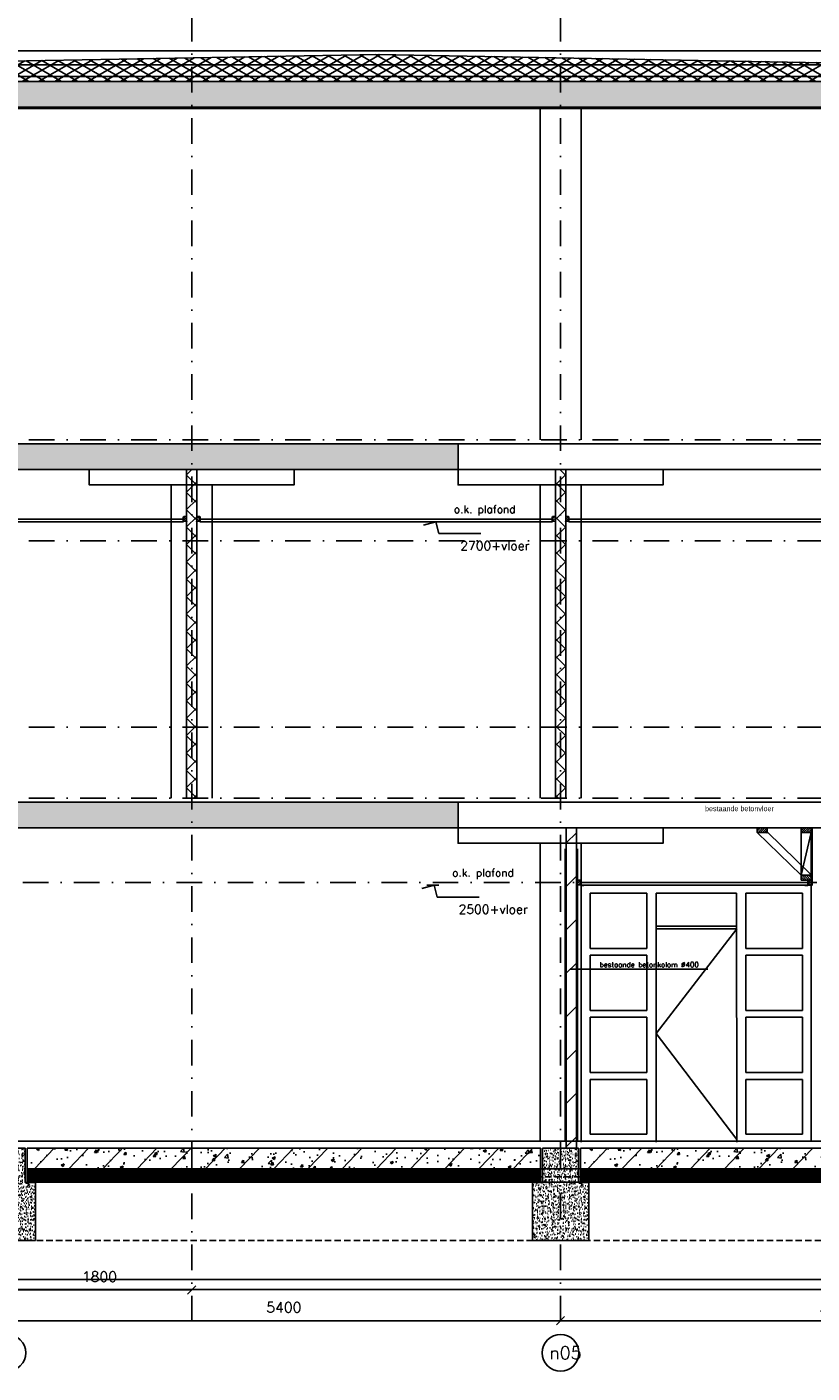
# Model space of a CAD drawing. Extents: x 0 to 317513, y 0 to 193913.
# Tile 15 of 105: x 171814 to 179477, y 148384 to 161532. Entities that reach past the tile are written whole.
import ezdxf
from ezdxf.enums import TextEntityAlignment as Align

# ---------------------------------------------------------------- set-up
doc = ezdxf.new("R2010")
doc.units = 0
doc.header["$LTSCALE"] = 20
doc.header["$MEASUREMENT"] = 0
doc.header["$PDSIZE"] = -1
for name, pattern in [('DASHDOT', [25, 12.5, -6.25, 0, -6.25]), ('DD1', [2.66667, 1.66667, -0.5, 0, -0.5]), ('HIDDEN', [9.375, 6.25, -3.125]), ('HIDDEN2', [4.6875, 3.125, -1.5625])]:
    doc.linetypes.add(name, pattern=pattern)
doc.layers.get('0').update_dxf_attribs({"linetype": 'CONTINUOUS'})
doc.layers.get('DEFPOINTS').update_dxf_attribs({"linetype": 'CONTINUOUS'})
for name, color, linetype in [('A--01A1_ACEER', 1, 'CONTINUOUS'), ('A--A21--_F-23-', 9, 'CONTINUOUS'), ('A--A22--_F123-', 9, 'CONTINUOUS'), ('A--A23--_F--3-', 9, 'CONTINUOUS'), ('A--A25--_F--3-', 9, 'CONTINUOUS'), ('A--A42--_F-23-', 9, 'CONTINUOUS'), ('A--L$7A3-_STRAMIEN', 3, 'CONTINUOUS'), ('A--L13D2_VLOEREN', 2, 'CONTINUOUS'), ('A--L13D3_VLOEREN', 3, 'CONTINUOUS'), ('A--L13DC4_VLOEREN', 4, 'HIDDEN'), ('A--L21--', 3, 'CONTINUOUS'), ('A--L21--_F-23-', 4, 'CONTINUOUS'), ('A--L22--', 3, 'CONTINUOUS'), ('A--L22--_F--3-', 7, 'CONTINUOUS'), ('A--L22D2_BINNENWAND', 2, 'CONTINUOUS'), ('A--L23--', 7, 'CONTINUOUS'), ('A--L23--_F--3-', 7, 'CONTINUOUS'), ('A--L25--', 7, 'CONTINUOUS'), ('A--L25--_F-23-', 7, 'CONTINUOUS'), ('A--L28D1_KONSTRUKTIES', 1, 'CONTINUOUS'), ('A--L28DC1_KONSTRUKTIES', 1, 'HIDDEN2'), ('A--L31--', 2, 'CONTINUOUS'), ('A--L31--_F123--A1-BINNENKOZ', 1, 'CONTINUOUS'), ('A--L31D1_BUITENKOZIJN', 1, 'CONTINUOUS'), ('A--L32A1_BINNENKOZIJN', 1, 'CONTINUOUS'), ('A--L35-D2-_PLAFONDS', 2, 'CONTINUOUS'), ('A--L35-D4-_PLAFONDS', 4, 'CONTINUOUS'), ('A--L42--', 7, 'CONTINUOUS'), ('A--L42--_F-23-', 7, 'CONTINUOUS'), ('A--M$1A-_F123-', 1, 'CONTINUOUS'), ('A--M01A1_MAATVOERING', 1, 'CONTINUOUS'), ('A--M01B1_HOOGTE_MAATV', 1, 'CONTINUOUS'), ('A--T$1A-_F123_20', 1, 'CONTINUOUS'), ('A--T$7A-_STRAMIEN', 2, 'CONTINUOUS'), ('A--T01A-25_TEKST', 2, 'CONTINUOUS'), ('A--T01B2_HOOGTE_MAATV', 2, 'CONTINUOUS'), ('A--T01B3_HOOGTE_MAATV', 3, 'CONTINUOUS'), ('STRAMIEN', 8, 'DD1'), ('X--LR---_CP', 7, 'CONTINUOUS')]:
    doc.layers.add(name, color=color, linetype=linetype)
doc.styles.add('ALFA-0_25', font='ROMANS')
doc.styles.add('EB2', font='ARIAL.TTF')
doc.styles.add('HIEMSTRA', font='romans.shx')
doc.styles.add('HOOGTEXT', font='ROMANS.shx', dxfattribs={"height": 2.5})
doc.dimstyles.get("Standard").update_dxf_attribs({"dimscale": 40, "dimtxt": 2.5, "dimasz": 2, "dimexe": 0.3, "dimexo": 0.3, "dimgap": 2, "dimtad": 1, "dimdec": 0, "dimzin": 0, "dimdsep": 46, "dimtxsty": 'HIEMSTRA', "dimblk1": 'OBLIQUE', "dimblk2": 'OBLIQUE', "dimsah": 1, "dimcen": 0.09, "dimdle": 0.3, "dimclrd": 1, "dimclre": 1, "dimclrt": 3, "dimadec": 0, "dimazin": 0, "dimtfac": 1, "dimtdec": 4, "dimtix": 1, "dimtmove": 2, "dimatfit": 3, "dimldrblk": 'OBLIQUE', "dimfxl": 0, "dimtvp": 625, "dimtolj": 1, "dimtzin": 0, "dimarcsym": 0})
pattern_1 = [(45, (0, 0), (-10.6066, 10.6066), [])]

# ---------------------------------------------------------------- blocks, each defined once
blk = doc.blocks.new('*U818')
at = {"layer": 'A--L23--_F--3-', "color": 2, "linetype": 'Continuous'}
blk.add_lwpolyline([(0, 0), (0, -20), (-16133, -20), (-16133, 0)], dxfattribs=at)
blk = doc.blocks.new('*U810')
at = {"layer": 'A--L23--_F--3-', "color": 2, "linetype": 'Continuous'}
blk.add_lwpolyline([(0, 0), (0, -20), (-16109, -20), (-16109, 0)], dxfattribs=at)
blk = doc.blocks.new('_OBLIQUE')
at = {"color": 0, "linetype": 'ByBlock'}
blk.add_line((-0.5, -0.5), (0.5, 0.5), dxfattribs=at)
blk = doc.blocks.new('*D494')
at = {"layer": 'A--M$1A-_F123-', "color": 1, "lineweight": -2}
for p, q in [((177022, 148908), (177022, 148896)), ((177022, 148896), (182422, 148896)), ((182422, 148908), (182422, 148896))]:
    blk.add_line(p, q, dxfattribs=at)
at = {"layer": 'DEFPOINTS', "color": 0}
for p in [(177022, 148896), (182422, 148896), (182422, 148896)]:
    blk.add_point(p, dxfattribs=at)
at = {"layer": 'A--M$1A-_F123-', "color": 1, "lineweight": -2, "xscale": 80, "yscale": 80, "zscale": 80, "rotation": 180}
blk.add_blockref('_OBLIQUE', (177022, 148896), dxfattribs=at)
at = {"layer": 'A--M$1A-_F123-', "color": 1, "lineweight": -2, "xscale": 80, "yscale": 80, "zscale": 80}
blk.add_blockref('_OBLIQUE', (182422, 148896), dxfattribs=at)
at = {"layer": 'A--M$1A-_F123-', "color": 3, "insert": (179722, 149026), "char_height": 100, "attachment_point": 5, "style": 'HIEMSTRA'}
blk.add_mtext('\\A1;5400', dxfattribs=at)
blk = doc.blocks.new('*D495')
at = {"layer": 'A--M$1A-_F123-', "color": 1, "lineweight": -2}
for p, q in [((171622, 148908), (171622, 148896)), ((171622, 148896), (177022, 148896)), ((177022, 148908), (177022, 148896))]:
    blk.add_line(p, q, dxfattribs=at)
at = {"layer": 'DEFPOINTS', "color": 0}
for p in [(171622, 148896), (177022, 148896), (177022, 148896)]:
    blk.add_point(p, dxfattribs=at)
at = {"layer": 'A--M$1A-_F123-', "color": 1, "lineweight": -2, "xscale": 80, "yscale": 80, "zscale": 80, "rotation": 180}
blk.add_blockref('_OBLIQUE', (171622, 148896), dxfattribs=at)
at = {"layer": 'A--M$1A-_F123-', "color": 1, "lineweight": -2, "xscale": 80, "yscale": 80, "zscale": 80}
blk.add_blockref('_OBLIQUE', (177022, 148896), dxfattribs=at)
at = {"layer": 'A--M$1A-_F123-', "color": 3, "insert": (174322, 149026), "char_height": 100, "attachment_point": 5, "style": 'HIEMSTRA'}
blk.add_mtext('\\A1;5400', dxfattribs=at)
blk = doc.blocks.new('*U773')
at = {"layer": 'A--A22--_F123-', "linetype": 'Continuous'}
h = blk.add_hatch(dxfattribs=at)
h.set_pattern_fill('ALFALINE', color=256, scale=300, style=0)
h.set_pattern_definition([(45, (-177127.34, -150579.32), (-212.13203, 212.13203), [])])
h.paths.add_polyline_path([(0, 0), (-50, 0), (-50, 3130), (0, 3130), (50, 3130), (50, 0)])
at = {"layer": 'A--L22--_F--3-', "color": 4, "linetype": 'Continuous'}
for points in [[(0, 0), (-50, 0), (-50, 3130), (0, 3130)], [(0, 0), (50, 0), (50, 3130), (0, 3130)]]:
    blk.add_lwpolyline(points, dxfattribs=at)
blk = doc.blocks.new('Q020283-')
at = {"layer": 'A--A25--_F--3-'}
h = blk.add_hatch(dxfattribs=at)
h.set_pattern_fill('ALFALINE', color=256, scale=15, style=0, pattern_type=2)
h.set_pattern_definition(pattern_1)
h.paths.add_polyline_path([(0, 0), (0, 96), (46, 96), (46, 0)])
at = {"layer": 'A--L25--_F-23-', "color": 2, "linetype": 'Continuous'}
blk.add_lwpolyline([(0, 0), (0, 96), (46, 96), (46, 0)], close=True, dxfattribs=at)
at = {"layer": 'X--LR---_CP'}
for p in [(0, 0), (0, 0), (46, 0)]:
    blk.add_point(p, dxfattribs=at)
blk = doc.blocks.new('*U772')
at = {"layer": 'A--A42--_F-23-', "linetype": 'Continuous'}
h = blk.add_hatch(dxfattribs=at)
h.set_pattern_fill('ALFALINE', color=256, scale=40, style=0)
h.set_pattern_definition([(45, (-179472.002, -153709.32), (-28.284271, 28.284271), [])])
h.paths.add_polyline_path([(0, 0), (5, 0), (5, -560), (0, -560), (-5, -560), (-5, 0)])
at = {"layer": 'A--L42--_F-23-', "color": 2, "linetype": 'Continuous'}
for points in [[(0, 0), (-5, 0), (-5, -560), (0, -560)], [(0, 0), (5, 0), (5, -560), (0, -560)]]:
    blk.add_lwpolyline(points, dxfattribs=at)
blk = doc.blocks.new('Q020259-')
at = {"layer": 'A--A25--_F--3-'}
h = blk.add_hatch(dxfattribs=at)
h.set_pattern_fill('ALFALINE', color=256, scale=15, style=0, pattern_type=2)
h.set_pattern_definition(pattern_1)
h.paths.add_polyline_path([(0, 0), (0, 46), (28, 46), (28, 0)])
at = {"layer": 'A--L25--_F-23-', "color": 2, "linetype": 'Continuous'}
blk.add_lwpolyline([(0, 0), (0, 46), (28, 46), (28, 0)], close=True, dxfattribs=at)
at = {"layer": 'X--LR---_CP'}
for p in [(0, 0), (0, 0), (28, 0)]:
    blk.add_point(p, dxfattribs=at)
blk = doc.blocks.new('*U756')
at = {"layer": 'A--A22--_F123-', "linetype": 'Continuous'}
h = blk.add_hatch(dxfattribs=at)
h.set_pattern_fill('ALFAKRS', color=256, scale=120, style=0)
h.set_pattern_definition([(45, (-177022.34, -153999.32), (-84.852814, 84.852814), []), (135, (-177022.34, -153999.32), (-84.852814, -84.852814), [])])
h.paths.add_polyline_path([(0, 0), (-50, 0), (-50, 3210), (0, 3210), (50, 3210), (50, 0)])
at = {"layer": 'A--L22--_F--3-', "color": 3, "linetype": 'Continuous'}
for points in [[(0, 0), (-50, 0), (-50, 3210), (0, 3210)], [(0, 0), (50, 0), (50, 3210), (0, 3210)]]:
    blk.add_lwpolyline(points, dxfattribs=at)
blk = doc.blocks.new('*U755')
at = {"layer": 'A--A22--_F123-', "linetype": 'Continuous'}
h = blk.add_hatch(dxfattribs=at)
h.set_pattern_fill('ALFAKRS', color=256, scale=120, style=0)
h.set_pattern_definition([(45, (-173422.34, -153999.32), (-84.852814, 84.852814), []), (135, (-173422.34, -153999.32), (-84.852814, -84.852814), [])])
h.paths.add_polyline_path([(0, 0), (-50, 0), (-50, 3210), (0, 3210), (50, 3210), (50, 0)])
at = {"layer": 'A--L22--_F--3-', "color": 3, "linetype": 'Continuous'}
for points in [[(0, 0), (-50, 0), (-50, 3210), (0, 3210)], [(0, 0), (50, 0), (50, 3210), (0, 3210)]]:
    blk.add_lwpolyline(points, dxfattribs=at)
blk = doc.blocks.new('*D509')
at = {"layer": 'A--M$1A-_F123-', "color": 1, "lineweight": -2}
for p, q in [((171622, 149208), (171622, 149196)), ((173422, 149196), (171622, 149196)), ((173422, 149208), (173422, 149196))]:
    blk.add_line(p, q, dxfattribs=at)
at = {"layer": 'DEFPOINTS', "color": 0}
for p in [(171622, 149196), (171622, 149196), (173422, 149196)]:
    blk.add_point(p, dxfattribs=at)
at = {"layer": 'A--M$1A-_F123-', "color": 1, "lineweight": -2, "xscale": 80, "yscale": 80, "zscale": 80, "rotation": 180}
blk.add_blockref('_OBLIQUE', (171622, 149196), dxfattribs=at)
at = {"layer": 'A--M$1A-_F123-', "color": 1, "lineweight": -2, "xscale": 80, "yscale": 80, "zscale": 80}
blk.add_blockref('_OBLIQUE', (173422, 149196), dxfattribs=at)
at = {"layer": 'A--M$1A-_F123-', "color": 3, "insert": (172522, 149326), "char_height": 100, "attachment_point": 5, "style": 'HIEMSTRA'}
blk.add_mtext('\\A1;1800', dxfattribs=at)
blk = doc.blocks.new('HOOGTEP')
at = {"layer": 'A--M01A1_MAATVOERING'}
for p, q in [((-2.41, 0.65), (0, 0)), ((0, 0), (0.62, 2.33)), ((0.62, 2.33), (8.79, 2.33))]:
    blk.add_line(p, q, dxfattribs=at)
at = {"layer": 'A--M01B1_HOOGTE_MAATV'}
blk.add_line((-1.38, 0), (0.91, 0), dxfattribs=at)
at = {"layer": 'A--T01B2_HOOGTE_MAATV', "style": 'HOOGTEXT', "flags": 4}
blk.add_attdef('TEKST', (1.84, -0.67), '', height=1.5, dxfattribs=at)
at = {"layer": 'A--T01B3_HOOGTE_MAATV', "style": 'HOOGTEXT', "flags": 4}
blk.add_attdef('HOOGTE', (1.67, 3.82), '', height=1.75, dxfattribs=at)

msp = doc.modelspace()

# ---------------------------------------------------------------- hatches: boundary and pattern name
at = {"layer": 'A--A21--_F-23-'}
h = msp.add_hatch(dxfattribs=at)
h.set_pattern_fill('ALFAISO', color=256, scale=80, angle=270, style=0)
h.set_pattern_definition([(330, (-40, 58203.42), (40, 69.282032), []), (30, (-40, 58203.42), (-40, 69.282032), [])])
h.paths.add_polyline_path([(167965.8, 161194.8), (169822.3, 161163.5), (175242.7, 161262.6), (180622.3, 161163.3), (184090.6, 161262.6), (184090.6, 160999.3), (167967.4, 160999.3)])
at = {"layer": 'A--A23--_F--3-'}
h = msp.add_hatch(dxfattribs=at)
h.set_pattern_fill('ALFABET', color=256, scale=40, angle=1, style=0, pattern_type=2)
h.set_pattern_definition([(134, (397244.69, 65243.42), (172.64155, 166.718), []), (129, (397244.69, 65243.42), (-287.29845, -20.08986), [30, -330]), (184, (397244.7, 65243.42), (60.7431, 299.8624), [24, -264]), (78.5486, (397220.74, 65241.75), (-226.55556, 279.77237), [25.49608, -280.45684]), (132.8158, (397246.1, 65323.4), (-427.9869, -58.74715), [45, -495]), (82.3644, (397210.4, 65318.5), (-367.00786, 396.11265), [38.2441, -420.6852]), (187.8158, (397246.1, 65323.4), (-367.00755, 396.1129), [36, -396]), (158, (397205.74, 65304.11), (-241.53712, -156.85604), [30, -330]), (213, (397205.74, 65304.1), (-92.24906, 291.7144), [24, -264]), (107.5486, (397185.6, 65291.04), (-333.7863, 134.8581), [25.49608, -280.45684]), (141.5, (397244.69, 65243.42), (-2.53928, 133.22215), [0, -260.8, 0, -268, 0, -265]), (171.5, (397244.69, 65243.42), (-102.458415, 159.577135), [0, -152.8, 0, -254.8, 0, -101]), (211.5, (397333.87, 65241.87), (-213.653908, -5.29398), [0, -100, 0, -312, 0, -414]), (221.5, (397373.87, 65241.17), (-232.54011, 44.1071), [0, -130, 0, -207.2, 0, -294]), (221.5, (397373.87, 65241.17), (-232.54011, 44.1071), [0, -130, 0, -207.2, 0, -294])])
h.paths.add_polyline_path([(184090.6, 160749.3), (167967.3, 160749.3), (167967.4, 160999.3), (184090.5, 160999.3)])
h = msp.add_hatch(dxfattribs=at)
h.set_pattern_fill('ALFABET', color=256, scale=40, angle=1, style=0, pattern_type=2)
h.set_pattern_definition([(134, (397244.69, 61703.42), (172.64155, 166.718), []), (129, (397244.69, 61703.42), (-287.29845, -20.08986), [30, -330]), (184, (397244.7, 61703.42), (60.7431, 299.8624), [24, -264]), (78.5486, (397220.74, 61701.75), (-226.55556, 279.77237), [25.49608, -280.45684]), (132.8158, (397246.1, 61783.4), (-427.9869, -58.74715), [45, -495]), (82.3644, (397210.4, 61778.5), (-367.00786, 396.11265), [38.2441, -420.6852]), (187.8158, (397246.1, 61783.4), (-367.00755, 396.1129), [36, -396]), (158, (397205.74, 61764.11), (-241.53712, -156.85604), [30, -330]), (213, (397205.74, 61764.1), (-92.24906, 291.7144), [24, -264]), (107.5486, (397185.6, 61751.04), (-333.7863, 134.8581), [25.49608, -280.45684]), (141.5, (397244.69, 61703.42), (-2.53928, 133.22215), [0, -260.8, 0, -268, 0, -265]), (171.5, (397244.69, 61703.42), (-102.458415, 159.577135), [0, -152.8, 0, -254.8, 0, -101]), (211.5, (397333.87, 61701.87), (-213.653908, -5.29398), [0, -100, 0, -312, 0, -414]), (221.5, (397373.87, 61701.17), (-232.54011, 44.1071), [0, -130, 0, -207.2, 0, -294]), (221.5, (397373.87, 61701.17), (-232.54011, 44.1071), [0, -130, 0, -207.2, 0, -294])])
h.paths.add_polyline_path([(176022.3, 157209.3), (167967.3, 157209.3), (167967.4, 157459.3), (176022.3, 157459.3)])
h = msp.add_hatch(dxfattribs=at)
h.set_pattern_fill('ALFABET', color=256, scale=40, angle=1, style=0, pattern_type=2)
h.set_pattern_definition([(134, (397244.69, 58203.42), (172.64155, 166.718), []), (129, (397244.69, 58203.42), (-287.29845, -20.08986), [30, -330]), (184, (397244.7, 58203.42), (60.7431, 299.8624), [24, -264]), (78.5486, (397220.74, 58201.75), (-226.55556, 279.77237), [25.49608, -280.45684]), (132.8158, (397246.1, 58283.4), (-427.9869, -58.74715), [45, -495]), (82.3644, (397210.4, 58278.5), (-367.00786, 396.11265), [38.2441, -420.6852]), (187.8158, (397246.1, 58283.4), (-367.00755, 396.1129), [36, -396]), (158, (397205.74, 58264.11), (-241.53712, -156.85604), [30, -330]), (213, (397205.74, 58264.1), (-92.24906, 291.7144), [24, -264]), (107.5486, (397185.6, 58251.04), (-333.7863, 134.8581), [25.49608, -280.45684]), (141.5, (397244.69, 58203.42), (-2.53928, 133.22215), [0, -260.8, 0, -268, 0, -265]), (171.5, (397244.69, 58203.42), (-102.458415, 159.577135), [0, -152.8, 0, -254.8, 0, -101]), (211.5, (397333.87, 58201.87), (-213.653908, -5.29398), [0, -100, 0, -312, 0, -414]), (221.5, (397373.87, 58201.17), (-232.54011, 44.1071), [0, -130, 0, -207.2, 0, -294]), (221.5, (397373.87, 58201.17), (-232.54011, 44.1071), [0, -130, 0, -207.2, 0, -294])])
h.paths.add_polyline_path([(176022.3, 153709.3), (167967.3, 153709.3), (167967.4, 153959.3), (176022.3, 153959.3)])
h = msp.add_hatch(dxfattribs=at)
h.set_pattern_fill('AR-CONC', color=256, scale=10, style=0, pattern_type=2)
h.set_pattern_definition([(50, (-2018.506, 58203.424), (71.726018, -6.275213), [7.5, -82.5]), (355, (-2018.506, 58203.424), (-13.875133, 75.219213), [6, -66]), (100.4514, (-2012.53, 58202.9), (57.850938, 68.943954), [6.37402, -70.11421]), (46.1842, (-2018.51, 58223.42), (106.724105, -16.5519), [11.25, -123.75]), (96.6356, (-2009.61, 58222.04), (93.46627, 97.411787), [9.56103, -105.1713]), (351.1842, (-2018.51, 58223.42), (93.466195, 97.41186), [9, -99]), (21, (-2008.506, 58218.424), (59.690705, -40.261889), [7.5, -82.5]), (326, (-2008.506, 58218.424), (24.331533, 72.515005), [6, -66]), (71.4514, (-2003.53, 58215.07), (84.022263, 32.25305), [6.37402, -70.11421]), (37.5, (-2018.506, 58203.424), (1.2159855, 33.2893854), [0, -65.2, 0, -67, 0, -66.25]), (7.5, (-2018.506, 58203.424), (26.306954, 39.441171), [0, -38.2, 0, -63.7, 0, -25.25]), (327.5, (-2040.806, 58203.424), (53.3822436, -2.255487), [0, -25, 0, -78, 0, -103.5]), (317.5, (-2050.806, 58203.424), (58.318617, 10.010498), [0, -32.5, 0, -51.8, 0, -73.5])])
h.paths.add_polyline_path([(171447.3, 150579.3), (171797.3, 150579.3), (171797.3, 150244.3), (171897.3, 150244.3), (171897.3, 149679.3), (171347.3, 149679.3), (171347.3, 150244.3), (171447.3, 150244.3)])
h = msp.add_hatch(dxfattribs=at)
h.set_pattern_fill('ALFABET', color=256, scale=40, angle=1, style=0, pattern_type=2)
h.set_pattern_definition([(46, (155460.76, 152024.9), (-172.6416, 166.718), []), (51, (155460.76, 152024.9), (287.2984, -20.0899), [30, -330]), (356, (155460.76, 152024.9), (-60.743, 299.8624), [24, -264]), (101.4514, (155484.7, 152023.23), (226.5556, 279.7724), [25.496, -280.457]), (47.1842, (155459.36, 152104.9), (427.987, -58.747), [45, -495]), (97.6356, (155495.03, 152100), (367.008, 396.113), [38.244, -420.685]), (352.1842, (155459.36, 152104.9), (367.008, 396.113), [36, -396]), (22, (155499.7, 152085.6), (241.537, -156.856), [30, -330]), (327, (155499.7, 152085.6), (92.249, 291.7144), [24, -264]), (72.4514, (155519.83, 152072.52), (333.7863, 134.858), [25.496, -280.457]), (38.5, (155460.76, 152024.9), (2.5393, 133.22215), [0, -260.8, 0, -268, 0, -265]), (8.5, (155460.76, 152024.9), (102.4584, 159.5771), [0, -152.8, 0, -254.8, 0, -101]), (328.5, (155371.57, 152023.34), (213.6539, -5.294), [0, -100, 0, -312, 0, -414]), (318.5, (155331.58, 152022.65), (232.5401, 44.1071), [0, -130, 0, -207.2, 0, -294]), (318.5, (155331.58, 152022.65), (232.5401, 44.1071), [0, -130, 0, -207.2, 0, -294])])
h.paths.add_polyline_path([(171817.3, 150379.3), (176827.3, 150379.3), (176827.3, 150579.3), (171817.3, 150579.3)])
h = msp.add_hatch(dxfattribs=at)
h.set_pattern_fill('AR-CONC', color=256, scale=10, style=0, pattern_type=2)
h.set_pattern_definition([(50, (3381.494, 58203.424), (71.726018, -6.275213), [7.5, -82.5]), (355, (3381.494, 58203.424), (-13.875133, 75.219213), [6, -66]), (100.4514, (3387.47, 58202.9), (57.850938, 68.943954), [6.37402, -70.11421]), (46.1842, (3381.49, 58223.42), (106.724105, -16.5519), [11.25, -123.75]), (96.6356, (3390.39, 58222.04), (93.46627, 97.411787), [9.56103, -105.1713]), (351.1842, (3381.49, 58223.42), (93.466195, 97.41186), [9, -99]), (21, (3391.494, 58218.424), (59.690705, -40.261889), [7.5, -82.5]), (326, (3391.494, 58218.424), (24.331533, 72.515005), [6, -66]), (71.4514, (3396.47, 58215.07), (84.022263, 32.25305), [6.37402, -70.11421]), (37.5, (3381.494, 58203.424), (1.2159855, 33.2893854), [0, -65.2, 0, -67, 0, -66.25]), (7.5, (3381.494, 58203.424), (26.306954, 39.441171), [0, -38.2, 0, -63.7, 0, -25.25]), (327.5, (3359.194, 58203.424), (53.3822436, -2.255487), [0, -25, 0, -78, 0, -103.5]), (317.5, (3349.194, 58203.424), (58.318617, 10.010498), [0, -32.5, 0, -51.8, 0, -73.5])])
h.paths.add_polyline_path([(176847.3, 150579.3), (177197.3, 150579.3), (177197.3, 150244.3), (177297.3, 150244.3), (177297.3, 149679.3), (176747.3, 149679.3), (176747.3, 150244.3), (176847.3, 150244.3)])
h = msp.add_hatch(dxfattribs=at)
h.set_pattern_fill('ALFABET', color=256, scale=40, angle=1, style=0, pattern_type=2)
h.set_pattern_definition([(46, (160860.76, 152024.9), (-172.6416, 166.718), []), (51, (160860.76, 152024.9), (287.2984, -20.0899), [30, -330]), (356, (160860.76, 152024.9), (-60.743, 299.8624), [24, -264]), (101.4514, (160884.7, 152023.23), (226.5556, 279.7724), [25.496, -280.457]), (47.1842, (160859.36, 152104.9), (427.987, -58.747), [45, -495]), (97.6356, (160895.03, 152100), (367.008, 396.113), [38.244, -420.685]), (352.1842, (160859.36, 152104.9), (367.008, 396.113), [36, -396]), (22, (160899.7, 152085.6), (241.537, -156.856), [30, -330]), (327, (160899.7, 152085.6), (92.249, 291.7144), [24, -264]), (72.4514, (160919.83, 152072.52), (333.7863, 134.858), [25.496, -280.457]), (38.5, (160860.76, 152024.9), (2.5393, 133.22215), [0, -260.8, 0, -268, 0, -265]), (8.5, (160860.76, 152024.9), (102.4584, 159.5771), [0, -152.8, 0, -254.8, 0, -101]), (328.5, (160771.57, 152023.34), (213.6539, -5.294), [0, -100, 0, -312, 0, -414]), (318.5, (160731.58, 152022.65), (232.5401, 44.1071), [0, -130, 0, -207.2, 0, -294]), (318.5, (160731.58, 152022.65), (232.5401, 44.1071), [0, -130, 0, -207.2, 0, -294])])
h.paths.add_polyline_path([(177217.3, 150379.3), (182227.3, 150379.3), (182227.3, 150579.3), (177217.3, 150579.3)])
h = msp.add_hatch(dxfattribs=at)
h.set_pattern_fill('ALFAKRS', color=256, scale=10, style=0, pattern_type=2)
h.set_pattern_definition([(45, (108988.517, 58213.424), (-7.0710678, 7.0710678), []), (135, (108988.517, 58213.424), (-7.0710678, -7.0710678), [])])
h.paths.add_polyline_path([(176629.1, 150247.3), (171817.3, 150247.3), (171817.3, 150379.3), (176827.3, 150379.3), (176827.3, 150259.3), (176827.3, 150247.3)])
h = msp.add_hatch(dxfattribs=at)
h.set_pattern_fill('ALFAKRS', color=256, scale=10, style=0, pattern_type=2)
h.set_pattern_definition([(45, (114388.517, 58213.424), (-7.0710678, 7.0710678), []), (135, (114388.517, 58213.424), (-7.0710678, -7.0710678), [])])
h.paths.add_polyline_path([(182029.1, 150247.3), (177217.3, 150247.3), (177217.3, 150379.3), (182227.3, 150379.3), (182227.3, 150259.3), (182227.3, 150247.3)])

# ---------------------------------------------------------------- linework, layer by layer
at = {"layer": 'A--01A1_ACEER'}
for p, q in [((208660.8, 161299.3), (167795.5, 161299.3)), ((178942.7, 153663.3), (179371, 153245.9)), ((179038.7, 153668.9), (179467, 153251.4)), ((169722.3, 149299.3), (175657.8, 149299.3))]:
    msp.add_line(p, q, dxfattribs=at)
at = {"layer": 'A--L$7A3-_STRAMIEN', "linetype": 'Continuous'}
for centre in [(171622.3, 148581.7), (177022.3, 148581.7)]:
    msp.add_ellipse(centre, major_axis=(127.3, 127.3), ratio=1, dxfattribs=at)
at = {"layer": 'A--L13D2_VLOEREN'}
for p, q in [((173852.9, 150649.3), (169247.3, 150649.3)), ((169272.3, 150649.3), (216665.3, 150649.3))]:
    msp.add_line(p, q, dxfattribs=at)
at = {"layer": 'A--L13D3_VLOEREN'}
for p, q in [((167957.3, 161163.5), (209187, 161158.6)), ((167957.3, 161048.6), (209187, 161048.6))]:
    msp.add_line(p, q, dxfattribs=at)
at = {"layer": 'A--L13DC4_VLOEREN', "const_width": 1}
msp.add_lwpolyline([(186365.1, 161231.2), (184090.6, 161267.6), (190675.6, 161162.1), (196112.1, 161262), (201577.1, 161161.8), (209189.5, 161286.5), (201575.6, 161166.2), (196111.7, 161265.7), (193862.7, 161224.2), (190675.6, 161166.4), (185832, 161239.7), (184090.6, 161267.6), (184090.6, 161267.6), (184090.6, 161267.6), (180622.3, 161168.3), (175242.7, 161267.6), (169822.3, 161168.5), (167965.8, 161199.8), (167961.8, 161199.8), (167961.7, 161266.7)], dxfattribs=at)
at = {"layer": 'A--L21--'}
msp.add_lwpolyline([(167965.8, 161194.8), (169822.3, 161163.5), (175242.7, 161262.6), (180622.3, 161163.3), (184090.6, 161262.6), (184090.6, 160999.3), (167967.4, 160999.3)], close=True, dxfattribs=at)
at = {"layer": 'A--L21--_F-23-', "linetype": 'Continuous'}
for points in [[(184090.6, 160749.3), (167967.3, 160749.3), (167967.4, 160999.3), (184090.5, 160999.3)], [(176022.3, 157209.3), (167967.3, 157209.3), (167967.4, 157459.3), (176022.3, 157459.3)], [(176022.3, 157209.3), (184090.6, 157209.3), (184090.6, 157459.3), (176022.3, 157459.3)], [(176022.3, 153709.3), (167967.3, 153709.3), (167967.4, 153959.3), (176022.3, 153959.3)], [(176022.3, 153709.3), (184090.6, 153709.3), (184090.6, 153959.3), (176022.3, 153959.3)], [(171447.3, 150579.3), (171797.3, 150579.3), (171797.3, 150244.3), (171897.3, 150244.3), (171897.3, 149679.3), (171347.3, 149679.3), (171347.3, 150244.3), (171447.3, 150244.3), (171447.3, 150579.3)], [(171817.3, 150379.3), (176827.3, 150379.3), (176827.3, 150579.3), (171817.3, 150579.3)], [(176847.3, 150579.3), (177197.3, 150579.3), (177197.3, 150244.3), (177297.3, 150244.3), (177297.3, 149679.3), (176747.3, 149679.3), (176747.3, 150244.3), (176847.3, 150244.3), (176847.3, 150579.3)], [(177217.3, 150379.3), (182227.3, 150379.3), (182227.3, 150579.3), (177217.3, 150579.3)]]:
    msp.add_lwpolyline(points, close=True, dxfattribs=at)
at = {"layer": 'A--L22D2_BINNENWAND'}
for p, q in [((179467, 153709.3), (179467, 150644.3)), ((177067.3, 150649.3), (177067.3, 153506)), ((177187.3, 150649.3), (177187.4, 153506))]:
    msp.add_line(p, q, dxfattribs=at)
at = {"layer": 'A--L23--'}
for points in [[(176629.1, 150247.3), (171817.3, 150247.3), (171817.3, 150379.3), (176827.3, 150379.3), (176827.3, 150259.3), (176827.3, 150259.3), (176827.3, 150247.3)], [(173745.6, 150247.3), (172274.6, 150247.3), (172274.6, 150379.3), (177217.3, 150379.3), (177217.3, 150259.3), (177217.3, 150259.3), (177217.3, 150247.3)], [(182029.1, 150247.3), (177217.3, 150247.3), (177217.3, 150379.3), (182227.3, 150379.3), (182227.3, 150259.3), (182227.3, 150259.3), (182227.3, 150247.3)], [(179145.6, 150247.3), (177674.6, 150247.3), (177674.6, 150379.3), (182617.3, 150379.3), (182617.3, 150259.3), (182617.3, 150259.3), (182617.3, 150247.3)]]:
    msp.add_lwpolyline(points, close=True, dxfattribs=at)
at = {"layer": 'A--L28D1_KONSTRUKTIES'}
for p, q in [((184090.6, 160734.5), (167957.3, 160734)), ((176822.3, 157499.3), (176822.3, 160734.3)), ((177222.3, 157499.3), (177222.3, 160734.3)), ((173222.3, 153999.3), (173222.3, 157059.3)), ((173622.3, 153999.3), (173622.3, 157059.3)), ((176822.3, 153999.3), (176822.3, 157059.3)), ((177222.3, 153999.3), (177222.3, 157059.3)), ((176822.3, 150649.3), (176822.3, 153559.3)), ((177222.3, 150649.3), (177222.3, 153559.3))]:
    msp.add_line(p, q, dxfattribs=at)
for points in [[(174422.3, 157209.3), (174422.3, 157059.3), (172422.3, 157059.3), (172422.3, 157209.3)], [(178022.3, 157209.3), (178022.3, 157059.3), (176022.3, 157059.3), (176022.3, 157209.3)], [(178022.3, 153709.3), (178022.3, 153559.3), (176022.3, 153559.3), (176022.3, 153709.3)]]:
    msp.add_lwpolyline(points, dxfattribs=at)
at = {"layer": 'A--L28DC1_KONSTRUKTIES'}
for p, q in [((178340.2, 150299.3), (172185.4, 150299.3)), ((183740.2, 150299.3), (177585.4, 150299.3)), ((231972.3, 149679.3), (169722.3, 149679.3))]:
    msp.add_line(p, q, dxfattribs=at)
at = {"layer": 'A--L31--'}
msp.add_lwpolyline([(226300.4, 149199.3), (168947.3, 149199.3), (168947.3, 149299.3), (226300.4, 149299.3)], dxfattribs=at)
at = {"layer": 'A--L31--_F123--A1-BINNENKOZ'}
for p, q in [((176822.3, 152792.3), (176822.3, 152792.3)), ((176822.3, 152777.3), (176822.3, 152777.3))]:
    msp.add_line(p, q, dxfattribs=at)
at = {"layer": 'A--L31D1_BUITENKOZIJN'}
for p in [(179371, 153663.3), (179467, 153663.3)]:
    msp.add_line(p, (179371, 153245.9), dxfattribs=at)
at = {"layer": 'A--L32A1_BINNENKOZIJN'}
for p, q in [((177222.3, 150639.3), (177222.3, 153150.8)), ((179457.2, 153150.8), (177222.3, 153150.8)), ((177312.3, 153072.3), (177864.3, 153072.3)), ((177312.3, 152532.5), (177312.3, 153072.3)), ((177864.3, 153072.3), (177864.3, 152532.5)), ((177954.1, 153072.3), (177954.3, 150639.3)), ((177954.1, 153072.3), (178741.1, 153072.3)), ((178741.1, 153072.3), (178741.3, 150639.3)), ((178831.3, 153072.3), (178831.3, 152532.5)), ((179383.3, 153072.3), (178831.3, 153072.3)), ((179383.3, 152532.5), (179383.3, 153072.3)), ((178741.2, 152748.7), (177954.1, 152748.7)), ((178741.2, 152721.7), (177954.1, 152721.7)), ((177312.3, 152532.5), (177864.3, 152532.5)), ((178831.3, 152532.5), (179383.3, 152532.5)), ((177312.3, 152465.5), (177864.3, 152465.5)), ((177312.3, 151925.8), (177312.3, 152465.5)), ((177864.3, 152465.5), (177864.3, 151925.8)), ((178831.3, 152465.5), (179383.3, 152465.5)), ((178831.3, 152465.5), (178831.3, 151925.8)), ((179383.3, 151925.8), (179383.3, 152465.5)), ((177312.3, 151925.8), (177864.3, 151925.8)), ((177312.3, 151858.8), (177864.3, 151858.8)), ((177312.3, 151319), (177312.3, 151858.8)), ((177864.3, 151858.8), (177864.3, 151319)), ((178831.3, 151925.8), (179383.3, 151925.8)), ((178831.3, 151858.8), (179383.3, 151858.8)), ((178831.3, 151858.8), (178831.3, 151319)), ((179383.3, 151319), (179383.3, 151858.8)), ((177312.3, 151319), (177864.3, 151319)), ((177312.3, 150716.3), (177312.3, 151252)), ((177312.3, 151252), (177864.3, 151252)), ((177864.3, 151252), (177864.3, 150716.3)), ((178831.3, 151319), (179383.3, 151319)), ((178831.3, 151252), (179383.3, 151252)), ((178831.3, 151252), (178831.3, 150716.3)), ((179383.3, 150716.3), (179383.3, 151252)), ((177864.3, 150716.3), (177312.3, 150716.3)), ((179383.3, 150716.3), (178831.3, 150716.3))]:
    msp.add_line(p, q, dxfattribs=at)
msp.add_lwpolyline([(178741.2, 152721.7), (177954.3, 151701.8), (178741.3, 150664.3)], dxfattribs=at)
at = {"layer": 'A--L35-D2-_PLAFONDS'}
for points in [[(168229.6, 156724.5), (173340.1, 156724.5)], [(176940.1, 156724.5), (173504.6, 156724.5)], [(177104.6, 156724.5), (181363.9, 156724.5)], [(173340.1, 156699.5), (168229.6, 156699.5)], [(173504.6, 156699.5), (176940.1, 156699.5)], [(181363.9, 156699.5), (177104.6, 156699.5)], [(177219.6, 153174.3), (179434.8, 153174.3)], [(179434.8, 153149.3), (177219.6, 153149.3)]]:
    msp.add_lwpolyline(points, dxfattribs=at)
at = {"layer": 'A--L35-D4-_PLAFONDS'}
for p, q in [((173340.1, 156697.3), (173340.1, 156747.3)), ((173504.6, 156697.3), (173504.6, 156747.3)), ((176940.1, 156697.3), (176940.1, 156747.3)), ((177104.6, 156697.3), (177104.6, 156747.3)), ((173315.1, 156697.3), (173340.1, 156697.3)), ((173529.6, 156697.3), (173504.6, 156697.3)), ((176915.1, 156697.3), (176940.1, 156697.3)), ((177129.6, 156697.3), (177104.6, 156697.3)), ((177219.6, 153146.8), (177219.6, 153196.8)), ((179434.8, 153146.8), (179434.8, 153196.8)), ((177248.7, 153146.8), (177219.6, 153146.8)), ((179405.6, 153146.8), (179434.8, 153146.8))]:
    msp.add_line(p, q, dxfattribs=at)
at = {"layer": 'A--T01A-25_TEKST'}
msp.add_line((178460.6, 152329.9), (177118.2, 152329.9), dxfattribs=at)
at = {"layer": 'STRAMIEN', "linetype": 'DASHDOT'}
for p, q in [((173422.3, 168142.5), (173422.3, 148770)), ((177022.3, 168142.5), (177022.3, 148770)), ((150738.4, 160999.3), (241970.6, 160999.3)), ((150828.6, 157499.3), (241970.6, 157499.3)), ((150828.6, 156511.3), (241970.6, 156511.3)), ((150828.6, 154692.5), (241970.6, 154692.5)), ((150828.6, 153999.3), (241970.6, 153999.3)), ((170273.1, 153174.3), (241970.6, 153174.3)), ((165019, 150649.3), (241970.6, 150649.3))]:
    msp.add_line(p, q, dxfattribs=at)

# ---------------------------------------------------------------- block references
ref = msp.add_blockref('HOOGTEP', (175804.4, 156699.5), dxfattribs=dict(xscale=-50, yscale=50, zscale=50, rotation=180))
ref.add_attrib('TEKST', 'o.k. plafond', (175981.6, 156783.6), dxfattribs={"layer": 'A--T01B2_HOOGTE_MAATV', "height": 75, "style": 'HOOGTEXT', "flags": 4})
ref.add_attrib('HOOGTE', '2700+vloer', (176045.3, 156421.1), dxfattribs={"layer": 'A--T01B3_HOOGTE_MAATV', "height": 87.5, "style": 'HOOGTEXT', "flags": 4})
ref = msp.add_blockref('HOOGTEP', (175787.8, 153149.3), dxfattribs=dict(xscale=-50, yscale=50, zscale=50, rotation=180))
ref.add_attrib('TEKST', 'o.k. plafond', (175965, 153233.3), dxfattribs={"layer": 'A--T01B2_HOOGTE_MAATV', "height": 75, "style": 'HOOGTEXT', "flags": 4})
ref.add_attrib('HOOGTE', '2500+vloer', (176028.7, 152870.8), dxfattribs={"layer": 'A--T01B3_HOOGTE_MAATV', "height": 87.5, "style": 'HOOGTEXT', "flags": 4})
at = {"layer": 'A--L22--'}
for name, p in [('*U755', (173422.3, 153999.3)), ('*U756', (177022.3, 153999.3)), ('*U773', (177127.3, 150579.3))]:
    msp.add_blockref(name, p, dxfattribs=at)
at = {"layer": 'A--L23--'}
for name, p in [('*U810', (184090.6, 157479.3)), ('*U818', (184090.6, 153979.3))]:
    msp.add_blockref(name, p, dxfattribs=at)
at = {"layer": 'A--L25--'}
for p in [(173344.3, 156704.3), (173344.3, 156704.3), (176944.3, 156704.3), (176944.3, 156704.3), (179439, 153153.9)]:
    msp.add_blockref('Q020259-', p, dxfattribs=at)
at = {"layer": 'A--L25--', "xscale": -1}
for p in [(173500.3, 156704.3), (173500.3, 156704.3), (177100.3, 156704.3), (177100.3, 156704.3), (177215.4, 153153.9)]:
    msp.add_blockref('Q020259-', p, dxfattribs=at)
at = {"layer": 'A--L25--', "xscale": -1, "rotation": 90}
for p in [(179038.7, 153709.3), (179467, 153709.3)]:
    msp.add_blockref('Q020283-', p, dxfattribs=at)
at = {"layer": 'A--L25--', "rotation": 90}
msp.add_blockref('Q020283-', (179467, 153199.9), dxfattribs=at)
at = {"layer": 'A--L42--'}
msp.add_blockref('*U772', (179472, 153709.3), dxfattribs=at)

# ---------------------------------------------------------------- texts
at = {"layer": 'A--T$1A-_F123_20', "style": 'EB2'}
msp.add_text('bestaande betonvloer', height=50, dxfattribs=at).set_placement((178432.4, 153872))
at = {"layer": 'A--T$7A-_STRAMIEN', "style": 'ALFA-0_25'}
msp.add_text('n05', height=125, dxfattribs=at).set_placement((177070, 148581.7), align=Align.MIDDLE_CENTER)
at = {"layer": 'A--T01A-25_TEKST', "style": 'HIEMSTRA'}
msp.add_text('bestaande betonkolom %%C400', height=50, dxfattribs=at).set_placement((177402.8, 152348.4))

# ---------------------------------------------------------------- dimensions: what is measured, and where the dimension line sits
at = {"layer": 'A--M$1A-_F123-'}
for base, p1, p2, picture, middle in [((171622.3, 149195.8), (173422.3, 149195.8), (171622.3, 149195.8), '*D509', (172522.3, 149325.8)), ((177022.3, 148896.4), (171622.3, 148896.4), (177022.3, 148896.4), '*D495', (174322.3, 149026.4)), ((182422.3, 148896.4), (177022.3, 148896.4), (182422.3, 148896.4), '*D494', (179722.3, 149026.4))]:
    dim = msp.add_linear_dim(base=base, p1=p1, p2=p2, dimstyle='Standard', override={"dimexe": 0, "dimcen": 0, "dimdle": 0, "dimtfac": 0.75, "dimtvp": 1.5}, dxfattribs=at)
    dim.commit()
    dim.dimension.update_dxf_attribs({"geometry": picture, "text_midpoint": middle})

doc.saveas('drawing.dxf')
